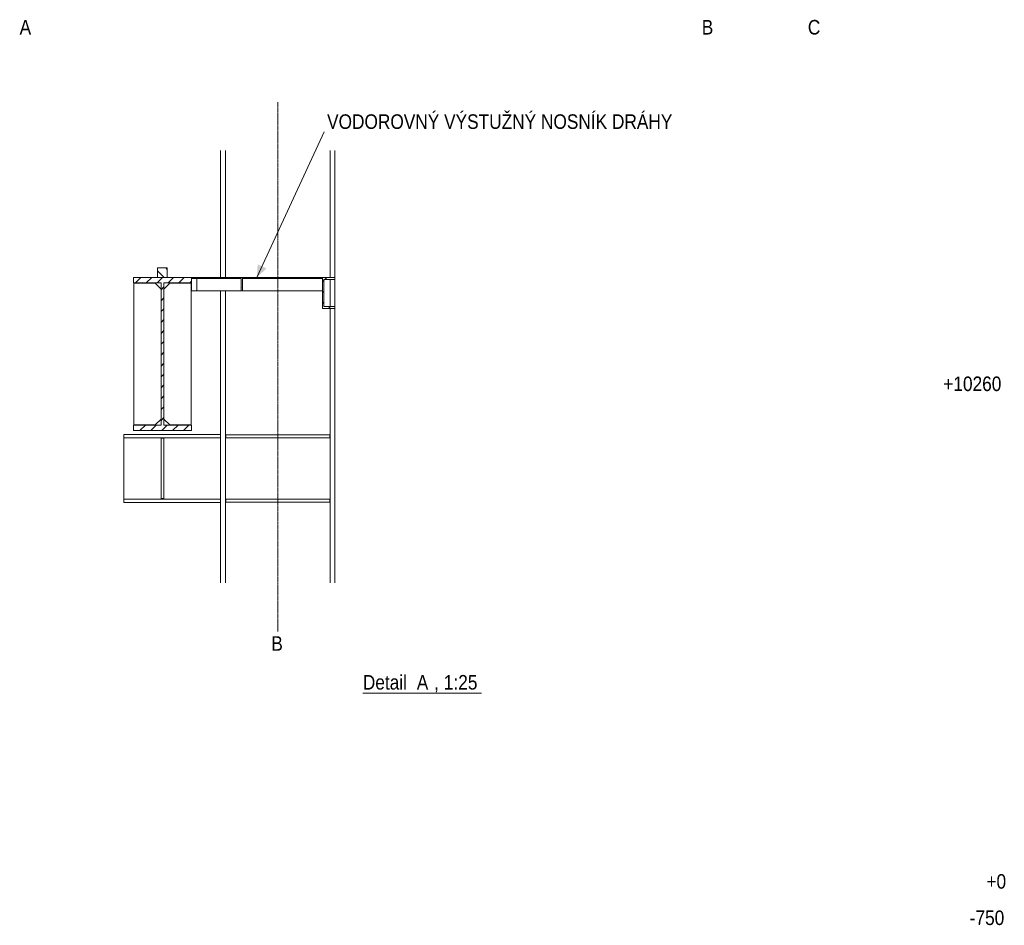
# Model space of a CAD drawing. Header units: millimetres. Extents: x -1190408159 to 361788912, y -2544212749 to 93633750.
# Tile 63 of 69: x 238735 to 259051, y 963 to 19635. Entities that reach past the tile are written whole.
import ezdxf

# ---------------------------------------------------------------- set-up
doc = ezdxf.new("R2010")
doc.units = ezdxf.units.MM
doc.linetypes.add('XKITLINE00', pattern=[0])
doc.linetypes.add('XKITLINE03', pattern=[6, 3, -1, 1, -1])
for name, color, linetype, lineweight in [('Jiný typ objektu', 7, 'Continuous', 0), ('Mřížka', 4, 'Continuous', 0), ('Položka', 2, 'Continuous', 0)]:
    doc.layers.add(name, color=color, linetype=linetype, lineweight=lineweight)
doc.layers.add('TEXT', color=7, linetype='Continuous')
doc.styles.add('ARIAL', font='ARIAL.TTF', dxfattribs={"height": 1000})

msp = doc.modelspace()

# ---------------------------------------------------------------- hatches: boundary and pattern name
at = {"layer": 'TEXT'}
msp.add_hatch(color=0, dxfattribs=at).paths.add_polyline_path([(243630.93397, 14321.65613), (243644.97827, 14590.54785), (243826.54655, 14506.6851)], flags=17)

# ---------------------------------------------------------------- linework, layer by layer
at = {"layer": 'Jiný typ objektu', "color": 0, "linetype": 'XKITLINE00', "lineweight": 0}
msp.add_line((245815.52919, 5747.91388), (248265.21669, 5747.91388), dxfattribs=at)
at = {"layer": 'Mřížka', "color": 0, "linetype": 'XKITLINE03', "lineweight": 0}
msp.add_line((244060.93397, 7022.91388), (244060.93397, 17934.85484), dxfattribs=at)
at = {"layer": 'Položka', "color": 0, "linetype": 'XKITLINE00', "lineweight": 0}
for p, q in [((242880.93397, 14321.65613), (242880.93397, 16934.85613)), ((242980.93397, 14321.65613), (242980.93397, 16934.85613)), ((245140.93397, 14321.65613), (245140.93397, 16934.85613)), ((245240.93397, 14321.65613), (245240.93397, 16934.85613)), ((241780.93397, 14521.65613), (241580.93397, 14521.65613)), ((241580.93397, 14521.65613), (241580.93397, 14321.65613)), ((241780.93397, 14521.65613), (241580.93397, 14521.65613)), ((241580.93397, 14521.65613), (241580.93397, 14321.65613)), ((241718.07125, 14321.65613), (241580.93397, 14458.79342)), ((241780.93397, 14483.29982), (241748.81067, 14515.42312)), ((241780.93397, 14321.65613), (241780.93397, 14521.65613)), ((241780.93397, 14321.65613), (241780.93397, 14521.65613)), ((242280.93397, 14321.65613), (241080.93397, 14321.65613)), ((241080.93397, 14321.65613), (241080.93397, 14209.65613)), ((242280.93397, 14321.65613), (241080.93397, 14321.65613)), ((241080.93397, 14321.65613), (241080.93397, 14209.65613)), ((241121.77992, 14209.65613), (241233.77992, 14321.65613)), ((241346.28632, 14209.65613), (241458.28632, 14321.65613)), ((241570.79273, 14209.65613), (241682.79273, 14321.65613)), ((241580.93397, 14321.65613), (241780.93397, 14321.65613)), ((241580.93397, 14321.65613), (241780.93397, 14321.65613)), ((241795.29913, 14209.65613), (241907.29913, 14321.65613)), ((242019.80553, 14209.65613), (242131.80553, 14321.65613)), ((242244.31194, 14209.65613), (242280.46913, 14245.81332)), ((242280.93397, 14209.65613), (242280.93397, 14321.65613)), ((242280.93397, 14209.65613), (242280.93397, 14321.65613)), ((243334.45628, 14321.65613), (242280.93397, 14321.65613)), ((243308.13823, 14297.65613), (242280.93397, 14297.65613)), ((242386.7178, 14041.65613), (242386.7178, 14297.65613)), ((243027.41232, 14297.65613), (243027.41232, 14321.65613)), ((243334.45628, 14321.65613), (243027.41232, 14321.65613)), ((243027.41232, 14321.65613), (243027.41232, 14297.65613)), ((243027.41232, 14297.65613), (243308.13823, 14297.65613)), ((243141.7357, 14297.65613), (243118.89544, 14320.49639)), ((243308.13823, 14041.65613), (243308.13823, 14297.65613)), ((243308.13823, 14297.65613), (243308.13823, 14041.65613)), ((243334.45628, 14321.65613), (244980.93397, 14321.65613)), ((243334.45628, 14041.65613), (243334.45628, 14321.65613)), ((243334.45628, 14041.65613), (243334.45628, 14321.65613)), ((243334.45628, 14297.65613), (244980.93397, 14297.65613)), ((245240.93397, 14321.65613), (244980.93397, 14321.65613)), ((244980.93397, 14321.65613), (244980.93397, 13681.65613)), ((245240.93397, 14321.65613), (244980.93397, 14321.65613)), ((244980.93397, 14321.65613), (244980.93397, 13681.65613)), ((244980.93397, 14227.50847), (245018.85374, 14265.42824)), ((245010.93397, 13723.65613), (245010.93397, 14279.65613)), ((245010.93397, 14279.65613), (245240.93397, 14279.65613)), ((245010.93397, 13723.65613), (245010.93397, 14279.65613)), ((245010.93397, 14279.65613), (245240.93397, 14279.65613)), ((245038.74709, 14285.32159), (245075.08163, 14321.65613)), ((245140.93397, 13723.65613), (245140.93397, 14279.65613)), ((245240.93397, 14279.65613), (245240.93397, 14321.65613)), ((245240.93397, 14279.65613), (245240.93397, 14321.65613)), ((245240.93397, 13723.65613), (245240.93397, 14279.65613)), ((241080.93397, 14209.65613), (241650.93397, 14209.65613)), ((241080.93397, 14209.65613), (241650.93397, 14209.65613)), ((241090.93397, 11281.65613), (241090.93397, 14201.65613)), ((241090.93397, 14201.65613), (241530.93397, 14201.65613)), ((241530.93397, 14201.65613), (241650.93397, 14081.65613)), ((241650.93397, 14209.65613), (241650.93397, 11273.65613)), ((241650.93397, 14209.65613), (241650.93397, 11273.65613)), ((241650.93397, 14065.29097), (241710.93397, 14125.29097)), ((241710.93397, 11273.65613), (241710.93397, 14209.65613)), ((241710.93397, 14209.65613), (242280.93397, 14209.65613)), ((241710.93397, 11273.65613), (241710.93397, 14209.65613)), ((241710.93397, 14209.65613), (242280.93397, 14209.65613)), ((241710.93397, 14081.65613), (241830.93397, 14201.65613)), ((241830.93397, 14201.65613), (242270.93397, 14201.65613)), ((242216.48967, 14201.65613), (242216.48967, 14209.65613)), ((242227.53728, 14201.65613), (242227.53728, 14209.65613)), ((242270.93397, 14201.65613), (242270.93397, 11281.65613)), ((242270.93397, 14041.65613), (242280.93397, 14041.65613)), ((242280.93397, 14041.65613), (242280.93397, 14209.65613)), ((242280.93397, 14041.65613), (242386.7178, 14041.65613)), ((243334.45628, 14041.65613), (242386.7178, 14041.65613)), ((242880.93397, 8022.89613), (242880.93397, 14041.65613)), ((242980.93397, 8022.89613), (242980.93397, 14041.65613)), ((243308.13823, 14041.65613), (243334.45628, 14041.65613)), ((243334.45628, 14104.93555), (243322.25136, 14117.14047)), ((243334.45628, 14041.65613), (244980.93397, 14041.65613)), ((244992.66018, 14014.72828), (245010.93397, 14033.00207)), ((241650.93397, 13840.78457), (241710.93397, 13900.78457)), ((241650.93397, 13616.27817), (241710.93397, 13676.27817)), ((244980.93397, 13681.65613), (245240.93397, 13681.65613)), ((244980.93397, 13681.65613), (245240.93397, 13681.65613)), ((244990.24675, 13787.80845), (245010.93397, 13808.49567)), ((245240.93397, 13723.65613), (245010.93397, 13723.65613)), ((245240.93397, 13723.65613), (245010.93397, 13723.65613)), ((245108.60084, 13681.65613), (245147.37489, 13720.43019)), ((245140.93397, 8022.89613), (245140.93397, 13681.65613)), ((245240.93397, 13681.65613), (245240.93397, 13723.65613)), ((245240.93397, 13681.65613), (245240.93397, 13723.65613)), ((245240.93397, 8022.89613), (245240.93397, 13681.65613)), ((241650.93397, 13391.77176), (241710.93397, 13451.77176)), ((241650.93397, 13167.26536), (241710.93397, 13227.26536)), ((241650.93397, 12942.75896), (241710.93397, 13002.75896)), ((241650.93397, 12718.25255), (241710.93397, 12778.25255)), ((241650.93397, 12493.74615), (241710.93397, 12553.74615)), ((241650.93397, 12269.23975), (241710.93397, 12329.23975)), ((241650.93397, 12044.73335), (241710.93397, 12104.73335)), ((241650.93397, 11820.22694), (241710.93397, 11880.22694)), ((241650.93397, 11595.72054), (241710.93397, 11655.72054)), ((241650.93397, 11401.65613), (241530.93397, 11281.65613)), ((241650.93397, 11371.21414), (241710.49889, 11430.77905)), ((241830.93397, 11281.65613), (241710.93397, 11401.65613)), ((241650.93397, 11273.65613), (241080.93397, 11273.65613)), ((241080.93397, 11273.65613), (241080.93397, 11161.65613)), ((241650.93397, 11273.65613), (241080.93397, 11273.65613)), ((241080.93397, 11273.65613), (241080.93397, 11161.65613)), ((241530.93397, 11281.65613), (241090.93397, 11281.65613)), ((241216.86956, 11161.65613), (241328.86956, 11273.65613)), ((241441.37597, 11161.65613), (241553.37597, 11273.65613)), ((241665.88237, 11161.65613), (241777.88237, 11273.65613)), ((242280.93397, 11273.65613), (241710.93397, 11273.65613)), ((242280.93397, 11273.65613), (241710.93397, 11273.65613)), ((242270.93397, 11281.65613), (241830.93397, 11281.65613)), ((241890.38877, 11161.65613), (242002.38877, 11273.65613)), ((242114.89518, 11161.65613), (242226.89518, 11273.65613)), ((242280.93397, 11161.65613), (242280.93397, 11273.65613)), ((242280.93397, 11161.65613), (242280.93397, 11273.65613)), ((240880.93397, 11081.65613), (242880.93397, 11081.65613)), ((240880.93397, 11081.65613), (240880.93397, 9681.65613)), ((240880.93397, 11011.65613), (242880.93397, 11011.65613)), ((241080.93397, 11161.65613), (242280.93397, 11161.65613)), ((241080.93397, 11161.65613), (242280.93397, 11161.65613)), ((241710.93397, 11003.65613), (241650.93397, 11003.65613)), ((241650.93397, 9759.65613), (241650.93397, 11003.65613)), ((241710.93397, 9759.65613), (241710.93397, 11003.65613)), ((242880.93397, 11011.65613), (242880.93397, 11081.65613)), ((242988.93397, 11076.65613), (245132.93397, 11076.65613)), ((242988.93397, 11076.65613), (242988.93397, 11016.65613)), ((242988.93397, 11016.65613), (245132.93397, 11016.65613)), ((245132.93397, 11076.65613), (245132.93397, 11016.65613)), ((241710.93397, 9759.65613), (241650.93397, 9759.65613)), ((240880.93397, 9751.65613), (242880.93397, 9751.65613)), ((242880.93397, 9681.65613), (240880.93397, 9681.65613)), ((242880.93397, 9681.65613), (242880.93397, 9751.65613)), ((242988.93397, 9746.65613), (245132.93397, 9746.65613)), ((242988.93397, 9746.65613), (242988.93397, 9686.65613)), ((242988.93397, 9686.65613), (245132.93397, 9686.65613)), ((245132.93397, 9746.65613), (245132.93397, 9686.65613))]:
    msp.add_line(p, q, dxfattribs=at)
at = {"layer": 'TEXT', "color": 0, "linetype": 'XKITLINE00', "lineweight": 0}
msp.add_line((243630.93397, 14321.65613), (245017.37051, 17323.38089), dxfattribs=at)

# ---------------------------------------------------------------- texts
at = {"layer": 'Jiný typ objektu', "color": 0, "style": 'ARIAL', "width": 0.85}
for s, p in [('Detail', (245815.52919, 5822.91388)), ('A', (246928.42959, 5822.91388)), ('1:25', (247486.50576, 5822.91388)), (',', (247285.32412, 5822.91388))]:
    msp.add_text(s, height=300, dxfattribs=at).set_placement(p)
at = {"layer": 'Mřížka', "color": 0, "style": 'ARIAL', "width": 0.85}
for s, p in [('A', (238733.63021, 19329.39704)), ('B', (252808.63021, 19329.39704)), ('C', (254997.64388, 19329.39704)), ('+10260', (257792.24206, 11977.93166)), ('B', (243927.4867, 6622.91388)), ('+0', (258682.28112, 1717.93166)), ('-750', (258337.74634, 967.93166))]:
    msp.add_text(s, height=300, dxfattribs=at).set_placement(p)
at = {"layer": 'TEXT', "color": 0, "style": 'ARIAL', "width": 0.85}
msp.add_text('VODOROVNÝ VÝSTUŽNÝ NOSNÍK DRÁHY', height=300, dxfattribs=at).set_placement((245077.37051, 17383.38089))

doc.saveas('drawing.dxf')
